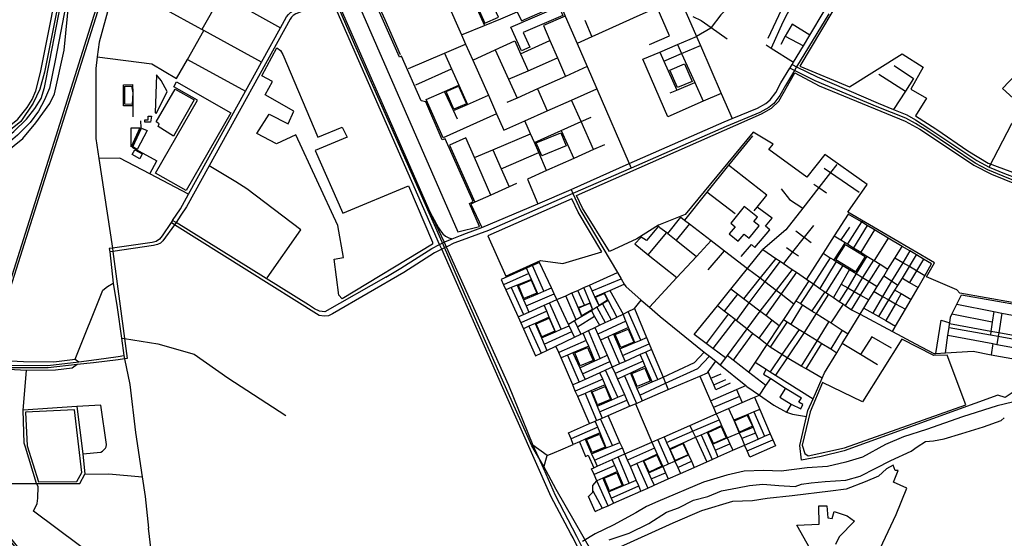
# Model space of a CAD drawing. Header units: millimetres. Extents: x 664923 to 767831, y 3118803 to 3207600.
# Tile 213 of 256: x 710238 to 713062, y 3174018 to 3175506. Entities that reach past the tile are written whole.
import ezdxf

# ---------------------------------------------------------------- set-up
doc = ezdxf.new("R2010")
doc.units = ezdxf.units.MM
for name, color, linetype in [('buildings', 5, 'Continuous'), ('parks', 8, 'Continuous'), ('railways', 4, 'Continuous'), ('roads_2', 2, 'Continuous'), ('roads_3', 3, 'Continuous'), ('water', 7, 'Continuous')]:
    doc.layers.add(name, color=color, linetype=linetype)

msp = doc.modelspace()

# ---------------------------------------------------------------- linework, layer by layer
at = {"layer": 'buildings'}
for points in [[(710606.34, 3175229.16), (710615.65, 3175229.13), (710613.6, 3175211.42), (710597.02, 3175211.39), (710596.83, 3175218.42), (710606.46, 3175218.6), (710606.34, 3175229.16)], [(710568.61, 3175132.42), (710589.27, 3175121.05), (710582.19, 3175106.57), (710560.47, 3175118.71), (710568.61, 3175132.42)]]:
    msp.add_lwpolyline(points, close=True, dxfattribs=at)
at = {"layer": 'parks'}
for points in [[(710982.54, 3176072.47), (711494.44, 3174896.88), (711557.19, 3174912.11), (711557.19, 3174912.11), (711528.67, 3174978.73), (711539.17, 3174984.53), (711458.73, 3175164.26), (711449.76, 3175160.96), (711403.12, 3175270.35), (711389.8, 3175273.47), (711333.6, 3175401.27), (711327.73, 3175398.64), (711173.47, 3175745.67)], [(713102.19, 3175702.02), (713009.24, 3175664.42), (713019.53, 3175634.22), (712925.5, 3175595.5), (712889.13, 3175691.79), (712789.68, 3175651.41), (712746.36, 3175563.06), (712629.47, 3175631.55), (712629.47, 3175631.55), (712475.69, 3175372.4), (712618.45, 3175313.35), (712769.46, 3175408.16), (712829.92, 3175370.06), (712794.34, 3175306.52), (712839.28, 3175281.12), (712807.64, 3175229.8), (712865.7, 3175192.88), (712869.27, 3175190.62), (712958.22, 3175129.94), (713016.44, 3175094.28), (713122.32, 3175054.92)], [(713085.84, 3174694.24), (712934.82, 3174721), (712926.15, 3174730.49), (712839.1, 3174767.67), (712862.42, 3174808.36), (712613.79, 3174953.18), (712669.17, 3175033.1), (712548, 3175118.65), (712495.75, 3175053.56), (712386.57, 3175133.84), (712399.02, 3175148.42), (712341.56, 3175183.24), (712146.87, 3174946.78), (712070.04, 3174915.84), (712008.31, 3174877.24), (711929.63, 3174840.23), (711852.71, 3174965.07), (711834.89, 3175000.97), (711834.89, 3175000.97), (712366.03, 3175235.47), (712394.98, 3175252.45), (712415.82, 3175272.23), (712461.42, 3175353.65), (712531.27, 3175315.8), (712777.81, 3175214.82), (712819.8, 3175191.96), (712896.22, 3175141.04), (712974.78, 3175088.89), (713025.73, 3175062.81), (713162.04, 3175006.66)], [(713128.83, 3175243.34), (713056.8, 3175308.64), (713095.91, 3175349)], [(712705.93, 3173987.92), (712752.14, 3174086.24), (712782.39, 3174161.34), (712744.6, 3174178.51), (712757.66, 3174212.15), (712749.45, 3174212.39), (712743.72, 3174227.03), (712743.72, 3174227.03), (712724.06, 3174217.01), (712701.26, 3174196.27), (712663.48, 3174179.67), (712609.2, 3174158.91), (712563.5, 3174152.59), (712453.9, 3174139.6), (712381.73, 3174131.7), (712339.9, 3174124.9), (712282.53, 3174122.76), (712194.14, 3174096.44), (712111.98, 3174061.44), (711948.84, 3173987.08)], [(712505.08, 3173987.2), (712467.4, 3174055.7), (712531.39, 3174057.97), (712529.87, 3174111.21), (712553.06, 3174110.53), (712556.44, 3174076.55), (712568.51, 3174074.73), (712574.59, 3174094.64), (712611.9, 3174082.32), (712632.47, 3174066.58), (712588.22, 3174021.51), (712577.69, 3173999.56)]]:
    msp.add_lwpolyline(points, dxfattribs=at)
for points in [[(711534.05, 3175581.91), (711572.55, 3175496.22), (711611.08, 3175513.35), (711572.58, 3175599.04), (711534.05, 3175581.91)], [(711647.14, 3175484.34), (711784.82, 3175544.13), (711796.15, 3175518.3), (711682.37, 3175468.88), (711700.9, 3175426.64), (711677, 3175416.26), (711647.14, 3175484.34)], [(710974.9, 3175150.05), (710917.85, 3175179.14), (710954.04, 3175234.87), (711007.89, 3175207.46), (711023.95, 3175243.89), (710942.37, 3175290.32), (710962.73, 3175328.27), (710932.17, 3175344.36), (710975.4, 3175425.17), (710985.63, 3175417.61), (710992.47, 3175405.97), (711093.31, 3175168.44), (711163.33, 3175197.7), (711176.9, 3175169.14), (711085.43, 3175130.98), (711165.36, 3174950.66), (711353.32, 3175028.97), (711422.28, 3174867.27), (711422.1, 3174861.53), (711163.39, 3174704.79), (711153.68, 3174715.23), (711140.26, 3174818.84), (711166.42, 3174823.33), (711150.36, 3174914.84), (711029.96, 3175175.95), (710974.9, 3175150.05)], [(712103.27, 3175361.12), (712144.8, 3175379.17), (712166.83, 3175329.01), (712125.31, 3175310.96), (712103.27, 3175361.12)], [(710630.08, 3175347.7), (710626.82, 3175238.6), (710630.23, 3175238.14), (710660.85, 3175299.74), (710644.02, 3175331), (710630.08, 3175347.7)], [(710539.35, 3175315.28), (710558.76, 3175315.36), (710562.11, 3175296.19), (710560.48, 3175262.97), (710540.03, 3175263.12), (710539.35, 3175315.28)], [(710715.67, 3175015.31), (710627.98, 3175065.03), (710748.03, 3175274.56), (710679.98, 3175313.14), (710688.13, 3175327.37), (710843.88, 3175239.08), (710715.67, 3175015.31)], [(711460.98, 3175299.45), (711496.77, 3175315.21), (711519.25, 3175264.66), (711483.45, 3175248.9), (711460.98, 3175299.45)], [(710684, 3175306.15), (710738.29, 3175275.83), (710678.82, 3175171.97), (710634.79, 3175199.61), (710637.8, 3175206.97), (710629.57, 3175212.82), (710684, 3175306.15)], [(710558.03, 3175195.87), (710582.68, 3175195.54), (710557.45, 3175140.83), (710558.03, 3175195.87)], [(710587.69, 3175194.32), (710603.53, 3175188.09), (710575.41, 3175133.58), (710562.69, 3175140.66), (710587.69, 3175194.32)], [(711719.8, 3175152.44), (711790.06, 3175181.66), (711805.87, 3175144.06), (711735.6, 3175114.82), (711719.8, 3175152.44)], [(711581.15, 3174885.84), (711632.29, 3174770.16), (711732.24, 3174814.74), (711795.82, 3174805.91), (711907.85, 3174840.01), (711839.62, 3174953.54), (711821.61, 3174992.02), (711581.15, 3174885.84)], [(712316.62, 3174969.4), (712277.66, 3174921.65), (712290.04, 3174911.65), (712273.15, 3174890.94), (712299.18, 3174869.93), (712316.06, 3174890.65), (712330.33, 3174879.14), (712359.16, 3174914.48), (712343.98, 3174926.75), (712354.1, 3174939.15), (712316.62, 3174969.4)], [(712606.79, 3174860.81), (712663.1, 3174826.4), (712635.89, 3174782.33), (712579.57, 3174816.75), (712606.79, 3174860.81)], [(711668.47, 3174742.88), (711705.44, 3174758.42), (711721.31, 3174721.07), (711684.33, 3174705.52), (711668.47, 3174742.88)], [(711889.61, 3174709.42), (711914.77, 3174720.32), (711924.54, 3174700.68), (711900.67, 3174685.7), (711889.61, 3174709.42)], [(711841.59, 3174679.19), (711873.83, 3174692.33), (711881.12, 3174674.4), (711850.96, 3174656.43), (711841.59, 3174679.19)], [(711719.74, 3174633.42), (711756.72, 3174648.97), (711772.59, 3174611.62), (711735.61, 3174596.07), (711719.74, 3174633.42)], [(711946.43, 3174602.24), (711983.4, 3174617.79), (711999.27, 3174580.44), (711962.29, 3174564.89), (711946.43, 3174602.24)], [(712541.13, 3174464.3), (712505.34, 3174380.83), (712482.91, 3174285.22), (712490.61, 3174260.63), (712500.05, 3174254.61), (712603.96, 3174276.77), (712951.64, 3174401), (712898.94, 3174543.35), (712860.63, 3174541.96), (712768.57, 3174589.07), (712655.44, 3174409.34), (712541.13, 3174464.3)], [(711830.03, 3174549.63), (711867.01, 3174565.18), (711882.87, 3174527.83), (711845.89, 3174512.28), (711830.03, 3174549.63)], [(711993.79, 3174490.22), (712030.76, 3174505.77), (712046.63, 3174468.42), (712009.65, 3174452.87), (711993.79, 3174490.22)], [(711879.98, 3174438.09), (711916.95, 3174453.64), (711932.82, 3174416.29), (711895.85, 3174400.74), (711879.98, 3174438.09)], [(710291.98, 3174179.21), (710401.4, 3174180.11), (710416.56, 3174206.12), (710395.52, 3174385.94), (710254.95, 3174379.12), (710259.39, 3174282.67), (710291.98, 3174179.21)], [(712288.35, 3174354.6), (712325.22, 3174371.31), (712339.99, 3174339.04), (712303.12, 3174322.33), (712288.35, 3174354.6)], [(712213.03, 3174321.61), (712249.9, 3174338.32), (712264.68, 3174306.04), (712227.81, 3174289.32), (712213.03, 3174321.61)], [(711864.27, 3174300.77), (711901.24, 3174316.32), (711917.12, 3174278.97), (711880.14, 3174263.42), (711864.27, 3174300.77)], [(712103.43, 3174272.77), (712140.3, 3174289.48), (712155.07, 3174257.21), (712118.2, 3174240.5), (712103.43, 3174272.77)], [(712028.81, 3174239.87), (712065.67, 3174256.58), (712080.45, 3174224.31), (712043.58, 3174207.6), (712028.81, 3174239.87)], [(711914.59, 3174190.53), (711951.32, 3174205.67), (711966.54, 3174169.08), (711929.81, 3174153.95), (711914.59, 3174190.53)]]:
    msp.add_lwpolyline(points, close=True, dxfattribs=at)
at = {"layer": 'railways'}
for points in [[(710385.44, 3175738.16), (710309.13, 3175354.95), (710295.52, 3175306.41), (710276.88, 3175266.11), (710241.24, 3175213.36), (710126.66, 3175122.08)], [(710426.12, 3173831.24), (710387.36, 3173854.4), (710360.82, 3173871.76), (710323.07, 3173900.92), (710297.81, 3173921.24), (710268.17, 3173946.01), (710239.28, 3173974.52), (710212.43, 3174008.14), (710193.21, 3174034.7), (710169.48, 3174068.5), (710152.73, 3174101.34), (710133.01, 3174148.15), (710123.64, 3174180.22), (710114.25, 3174209.61), (710106.58, 3174248.89), (710101.76, 3174290.74), (710100.74, 3174326.96), (710102.26, 3174360.57), (710106.98, 3174403.4), (710114.81, 3174443.86), (710122.85, 3174477.32), (710474.05, 3175589.3)], [(710535.62, 3173783.86), (710472.43, 3173818.24), (710446.66, 3173832.75), (710417.11, 3173848.78), (710369.97, 3173879.37), (710327.18, 3173906.31), (710300.59, 3173925.8), (710271.75, 3173950.85), (710243.67, 3173978.85), (710216.01, 3174012.98), (710197.9, 3174037.43), (710174.34, 3174070.7), (710157.28, 3174104.11), (710138.24, 3174150.76), (710128.35, 3174182.16), (710119.35, 3174211.69), (710111.85, 3174249.25), (710107.72, 3174290.55), (710105.85, 3174327.98), (710107.27, 3174360.1), (710111.35, 3174400.87), (710119.01, 3174443.12), (710128.13, 3174475.93), (710479.17, 3175585.42)], [(713107.81, 3173393.78), (712711.16, 3173475.65), (712521.75, 3173514.93), (712455.11, 3173529.67), (712399.79, 3173551.97), (712332.7, 3173583.84), (712254, 3173621.99), (712183.62, 3173664.52), (712077.56, 3173748.45), (711906.26, 3173933.14), (711776.89, 3174158.09), (711740.5, 3174225.25), (711707.42, 3174283.13), (711692.84, 3174315.24), (711622.66, 3174471.28), (711514.44, 3174716.84), (711453.61, 3174859.02), (711390.6, 3175001.55), (711199.23, 3175433.94), (711137.77, 3175575.43)]]:
    msp.add_lwpolyline(points, dxfattribs=at)
at = {"layer": 'roads_2'}
for points in [[(709777.72, 3174825.56), (709926.06, 3174942.67), (709949.37, 3174964.44), (710184.3, 3175154.32), (710221.17, 3175184.62), (710257.89, 3175220.16), (710281.38, 3175251.27), (710299.16, 3175280.2), (710309.58, 3175311.09), (710324.72, 3175388.97), (710362.02, 3175582.07), (710370.54, 3175617.08), (710391.83, 3175704.66), (710406.32, 3175775.5), (710428.72, 3175844.53), (710473.81, 3175949.72), (710483.56, 3175972.46), (710589.68, 3176234.05), (710640.09, 3176358.33)], [(710648.42, 3176356.35), (710598.57, 3176229.12), (710567.68, 3176150.3), (710494.91, 3175964.62), (710490.34, 3175953.74), (710441.24, 3175837), (710433.51, 3175813.65), (710419.57, 3175771.52), (710403.88, 3175701.44), (710384.4, 3175614.53), (710376.16, 3175577.81), (710339.98, 3175389.24), (710323.32, 3175309.7), (710309.55, 3175275.49), (710292.05, 3175243.54), (710268.21, 3175210.82), (710231.72, 3175174.2), (710191.18, 3175140.17), (709957.18, 3174956.12), (709931.48, 3174935.06), (709784, 3174819.02)], [(710931.55, 3175383.9), (710765.83, 3175474.9), (710760.01, 3175478.09), (710750.28, 3175483.43), (710659.17, 3175533.43), (710510.65, 3175588.19), (710505.29, 3175584.85), (710465.74, 3175441.77), (710460.31, 3175399.1), (710456.1, 3175365.95), (710456.33, 3175164.57), (710464.97, 3175107.91), (710504.21, 3174850.56)], [(711145.17, 3175570.43), (711133.8, 3175564.91), (711030.3, 3175522.74), (711022.65, 3175517.93), (711017.83, 3175513.39), (711013.66, 3175507.43), (710781.64, 3175086.45), (710716.9, 3174968.98), (710700.64, 3174945.17), (710686.57, 3174923.73), (710681.84, 3174917.19), (710648.9, 3174871.74), (710641.52, 3174865), (710633.24, 3174860.55), (710622.04, 3174857.76), (710504.92, 3174840.82), (710496.06, 3174839.54)], [(710676.05, 3174929.97), (710698.92, 3174963.44), (710722.06, 3175005.25), (710885.33, 3175300.37), (710931.55, 3175383.9), (710986.19, 3175482.66), (711003.35, 3175513.68), (711009.27, 3175520.96), (711015.23, 3175526.37), (711023.79, 3175531.4), (711128.5, 3175577.81), (711140.03, 3175582.94)], [(711502.46, 3174886.13), (711520.02, 3174893.52), (711563.94, 3174909.43), (711724.53, 3174977.74), (711819.44, 3175018.66), (711986.29, 3175093.59), (712258.93, 3175213.12), (712281.74, 3175222.48), (712354.84, 3175252.47), (712378.37, 3175265.86), (712390.38, 3175275.85), (712406.58, 3175296.76), (712421.53, 3175324.37), (712447.07, 3175366.61), (712447.69, 3175367.66), (712453.46, 3175377.2), (712457.85, 3175384.46), (712485.97, 3175430.96), (712504.67, 3175461.9), (712545.25, 3175530.32)], [(712558.75, 3175523.01), (712466.66, 3175370.69), (712460.28, 3175360.12), (712434.29, 3175317.15), (712418.93, 3175288.79), (712401.02, 3175265.66), (712386.78, 3175253.83), (712361.3, 3175239.33), (712264.69, 3175199.69), (711992.1, 3175080.18), (711824.54, 3175006.72), (711582.49, 3174900.61), (711525.13, 3174879.83), (711507.39, 3174873.16)], [(712453.46, 3175377.2), (712466.66, 3175370.69), (712525.16, 3175342.13), (712700.44, 3175266.69), (712744.45, 3175248.67), (712782.74, 3175232.99), (712807.46, 3175218.46), (712845.93, 3175194.08), (712983.5, 3175102.22), (713018.48, 3175082.64), (713062.48, 3175064.35), (713133.35, 3175037.57), (713173.54, 3175022.56), (713195.59, 3175010.61), (713214.81, 3174988.86), (713239.19, 3174956.08), (713249.16, 3174942.68), (713304.67, 3174873.22), (713406.52, 3174745.77), (713496.77, 3174632.83), (713515.46, 3174608), (713519.88, 3174595.18)], [(713507.57, 3174588.82), (713502.1, 3174602.91), (713486.8, 3174631.47), (713484.98, 3174633.74), (713400.1, 3174740.15), (713298.36, 3174867.69), (713245.16, 3174934.37), (713188.61, 3175000.74), (713166.54, 3175013.82), (713127.62, 3175029.54), (713059.23, 3175057.17), (713014.86, 3175075.09), (712978.37, 3175094.64), (712842.69, 3175186.16), (712808.03, 3175207.99), (712779.9, 3175223.2), (712697.25, 3175255.78), (712519.72, 3175330.8), (712460.28, 3175360.12), (712447.07, 3175366.61)], [(711414.03, 3174954.4), (711433.31, 3174918.72), (711439.26, 3174908.92), (711445.2, 3174899.63), (711452.16, 3174891.15), (711459.09, 3174885.01), (711469.15, 3174879.98), (711478.43, 3174877.11)], [(710676.05, 3174929.97), (710672.11, 3174923.95), (710647.03, 3174885.61), (710639.17, 3174875.61), (710629.65, 3174869.5), (710617.88, 3174866.3), (710504.21, 3174850.56), (710494.95, 3174849.26)], [(711483.53, 3174864.18), (711464.91, 3174855), (711461.72, 3174853.61), (711448.56, 3174846.95), (711428.04, 3174836.85), (711340.03, 3174780), (711135.53, 3174661.84), (711123.8, 3174656.46), (711111.14, 3174654.8), (711096.98, 3174656.84), (710681.84, 3174917.19), (710672.11, 3174923.95)], [(711287.99, 3174766.82), (711113.7, 3174667.85), (711097.73, 3174669.83), (711083.97, 3174676.49), (711066.31, 3174687.75), (710686.57, 3174923.73), (710676.05, 3174929.97)], [(711287.99, 3174766.82), (711330.96, 3174792.38), (711419.78, 3174849.76), (711442.42, 3174860.9), (711455.45, 3174867.57), (711457.52, 3174868.34), (711478.43, 3174877.11)], [(711478.43, 3174877.11), (711502.46, 3174886.13)], [(711507.39, 3174873.16), (711483.53, 3174864.18)], [(710494.95, 3174849.26), (710496.06, 3174839.54), (710506.45, 3174749.42), (710517.86, 3174679.91), (710529.62, 3174592.32)], [(710504.21, 3174850.56), (710504.92, 3174840.82), (710538.33, 3174590.89), (710546.53, 3174533.41), (710538.62, 3174532.21)], [(710529.62, 3174592.32), (710536.51, 3174542.01), (710538.62, 3174532.21)], [(710538.62, 3174532.21), (710520.75, 3174529.33), (710450.1, 3174521.52), (710402.81, 3174516.04), (710320.03, 3174506.46), (710208.83, 3174506.58), (710177.23, 3174511.21)], [(710179.98, 3174518.76), (710209.66, 3174514.49), (710319.13, 3174513.57), (710407.15, 3174524.26), (710458.64, 3174530.52), (710520.36, 3174539.22), (710536.51, 3174542.01)]]:
    msp.add_lwpolyline(points, dxfattribs=at)
at = {"layer": 'roads_3'}
for points in [[(710208, 3175200.53), (710232.46, 3175220.55), (710259.6, 3175253.57), (710274.07, 3175276.64), (710283.89, 3175302.02), (710297.66, 3175354.21), (710329.09, 3175511.84), (710349.33, 3175622.67), (710355.69, 3175657.52), (710382.05, 3175771.4), (710399.9, 3175835.25), (710394.88, 3175852.85), (710390.24, 3175863.41), (710382.76, 3175869.99), (710328.09, 3175888.09), (710192.24, 3175934.2), (710132.58, 3175957.03), (710087.67, 3175974.21), (709977.08, 3176012.68), (709950.41, 3176021.9), (709785.02, 3176079.05), (709725.59, 3176100.24), (709717.46, 3176103.13)], [(710934.33, 3176050.76), (710983.6, 3175939.65), (711100.98, 3175678.13), (711140.03, 3175582.94), (711145.17, 3175570.43), (711159.96, 3175534.39), (711414.03, 3174954.4), (711455.45, 3174867.57), (711461.72, 3174853.61), (711639.94, 3174456.72), (711710.35, 3174284.65), (711740.15, 3174217.49), (711773.8, 3174141.66), (711835.12, 3174023.7)], [(711825.19, 3174018.91), (711819.4, 3174030.37), (711762.45, 3174136.14), (711623.52, 3174449.21), (711448.56, 3174846.95), (711442.42, 3174860.9), (711148.32, 3175529.5), (711133.8, 3175564.91), (711128.5, 3175577.81), (711089.37, 3175673.2), (710972.04, 3175934.6), (710923.59, 3176046.54)], [(711335.99, 3175890.24), (711278.42, 3176026.91), (711090.36, 3175946.71), (711129.54, 3175858.12), (711152.21, 3175806.85), (711174.1, 3175757.36), (711230.29, 3175630.32), (711285.24, 3175506.08), (711329.62, 3175405.71)], [(709792.41, 3174811.54), (709806.52, 3174807.16), (709817.84, 3174816.34), (709870.67, 3174859.21), (709913.64, 3174894.07), (709934.81, 3174911.25), (710065.71, 3175020.01), (710088.08, 3175037.95), (710121.58, 3175064.84), (710246.99, 3175165.45), (710284.1, 3175210.37), (710324.49, 3175264.97), (710338.09, 3175293.5), (710365.44, 3175418.27), (710384.4, 3175614.53), (710407.47, 3175639.12), (710436.63, 3175770.09), (710433.51, 3175813.65)], [(712244.03, 3175785.9), (712231.26, 3175739.97), (712225.11, 3175715.19), (712218.97, 3175689.33), (712228.28, 3175658), (712229.46, 3175654.04), (712131.12, 3175570.03), (712093.53, 3175553.1), (712066.64, 3175540.99), (712016.76, 3175518.53), (711879.51, 3175456.72), (711837.15, 3175437.64)], [(711709.44, 3175732.25), (711730.38, 3175683.98), (711745.91, 3175648.14), (711760.81, 3175613.76), (711787.87, 3175551.35), (711803.08, 3175516.24), (711837.15, 3175437.64), (711865.98, 3175371.14), (711893.57, 3175307.49), (711986.29, 3175093.59), (711992.1, 3175080.18)], [(712337.53, 3175705.39), (712314.07, 3175672.17), (712297.16, 3175648.23), (712283.61, 3175605.78), (712274.84, 3175572.74), (712266.12, 3175537.49), (712249.35, 3175520.2), (712221.81, 3175483.13), (712220.85, 3175481.85), (712179.83, 3175457.62)], [(712545.11, 3175708.12), (712492.99, 3175619.73), (712465.48, 3175573.08), (712426.61, 3175498.76), (712393.8, 3175424.54)], [(710857.75, 3175649.96), (710760.01, 3175478.09)], [(711435.98, 3175617.31), (711450.54, 3175584.66), (711463.85, 3175554.82), (711505.18, 3175462.16), (711516.85, 3175435.98), (711537.45, 3175389.8), (711582.38, 3175289.07), (711606.01, 3175236.07), (711626.96, 3175189.11)], [(711621.4, 3175624.04), (711665.39, 3175528.09), (711677.23, 3175502.24), (711723.13, 3175522.61), (711787.87, 3175551.35)], [(710816.37, 3175578.03), (710986.19, 3175482.66)], [(711529.52, 3175583.68), (711571.13, 3175489.3)], [(712131.12, 3175570.03), (712156.88, 3175510.59), (712179.83, 3175457.62), (712191.02, 3175431.83), (712250.53, 3175294.51), (712281.74, 3175222.48)], [(712385.43, 3175453), (712445.85, 3175583.62)], [(712044.53, 3175435.15), (712101.82, 3175459.44), (712066.64, 3175540.99)], [(711505.18, 3175462.16), (711571.13, 3175489.3), (711618.4, 3175508.76), (711665.39, 3175528.09)], [(711803.08, 3175516.24), (711740.84, 3175489.01), (711758.99, 3175446.67), (711780.47, 3175396.57), (711803.38, 3175343.1)], [(712169.19, 3175515.06), (712192.35, 3175503.81), (712221.81, 3175483.13), (712267.69, 3175450.91)], [(711858.69, 3175504.49), (711879.51, 3175456.72)], [(712504.67, 3175461.9), (712453.57, 3175493.15), (712434.07, 3175458.34), (712421.02, 3175435.01)], [(713018.48, 3175082.64), (713083.9, 3175207.91), (713132.49, 3175254.63), (713147.06, 3175268.65), (713168.87, 3175289.62), (713173.98, 3175295.59), (713266.37, 3175403.63), (713273.1, 3175411.48), (713356.85, 3175502.8)], [(710460.31, 3175399.1), (710616.86, 3175379.29), (710687.9, 3175336.75), (710718.88, 3175391.66), (710765.83, 3175474.9)], [(712250.53, 3175294.51), (712198.89, 3175271.75), (712096.91, 3175226.82), (712025.88, 3175392.54), (712074.61, 3175413.14), (712125.1, 3175434.49), (712179.83, 3175457.62)], [(712434.07, 3175458.34), (712485.97, 3175430.96)], [(711353.44, 3175365.45), (711456.39, 3175409.89), (711516.85, 3175435.98)], [(711537.45, 3175389.8), (711602.18, 3175419.75), (711658.28, 3175445.71), (711674.7, 3175408.28), (711696.14, 3175359.39)], [(711674.7, 3175408.28), (711758.99, 3175446.67)], [(712086.17, 3175387.29), (712136.75, 3175408.78), (712191.02, 3175431.83)], [(712125.1, 3175434.49), (712136.75, 3175408.78), (712174.43, 3175325.67), (712198.89, 3175271.75)], [(712379.16, 3175433.69), (712393.8, 3175424.54), (712457.85, 3175384.46)], [(711456.39, 3175409.89), (711476.83, 3175364.71), (711497.89, 3175318.15), (711522.85, 3175263)], [(711602.18, 3175419.75), (711640.49, 3175334.86), (711664.78, 3175281.02)], [(712074.61, 3175413.14), (712086.17, 3175387.29), (712123.47, 3175303.91)], [(710718.88, 3175391.66), (710885.33, 3175300.37)], [(711865.98, 3175371.14), (711803.38, 3175343.1), (711723.16, 3175307.17), (711664.78, 3175281.02), (711635.34, 3175267.83)], [(711640.49, 3175334.86), (711696.14, 3175359.39), (711780.47, 3175396.57)], [(712746.85, 3175374.29), (712802.12, 3175336.73), (712778.52, 3175300.69), (712744.45, 3175248.67)], [(711374.12, 3175319.34), (711476.83, 3175364.71)], [(712702.14, 3175349.14), (712778.52, 3175300.69)], [(710562.4, 3175258.82), (710535.91, 3175259.13), (710535.87, 3175319.39), (710561.83, 3175319.6), (710562.11, 3175296.19), (710562.97, 3175227.01)], [(711606.01, 3175236.07), (711452.27, 3175166.83), (711404.42, 3175276.91), (711456.86, 3175300.04), (711497.89, 3175318.15)], [(712104.09, 3175295.63), (712123.47, 3175303.91), (712174.43, 3175325.67)], [(711493.6, 3175220.64), (711482.23, 3175245.22), (711456.86, 3175300.04)], [(711482.23, 3175245.22), (711522.85, 3175263), (711582.38, 3175289.07)], [(711626.96, 3175189.11), (711687.31, 3175215.9), (711751.13, 3175244.25), (711821.32, 3175275.41), (711893.57, 3175307.49)], [(711723.16, 3175307.17), (711751.13, 3175244.25)], [(711884.08, 3175132.98), (711848.62, 3175213.46), (711821.32, 3175275.41)], [(710584.42, 3175215.66), (710585.03, 3175196.11), (710559.29, 3175140.07), (710631.59, 3175101.2)], [(711749.45, 3175072.85), (711726.81, 3175124.97), (711714.61, 3175153.05), (711703.53, 3175178.56), (711687.31, 3175215.9)], [(711714.61, 3175153.05), (711791.52, 3175187.72), (711848.62, 3175213.46), (711877.16, 3175226.32)], [(711542.56, 3175110.77), (711595.18, 3175132.93), (711703.53, 3175178.56)], [(711791.52, 3175187.72), (711827.56, 3175107.73)], [(711589.68, 3175002.78), (711542.56, 3175110.77), (711518.02, 3175167.03), (711470.88, 3175145.62), (711543.69, 3174981.9)], [(711915.11, 3175146.84), (711884.08, 3175132.98), (711827.56, 3175107.73), (711749.45, 3175072.85), (711694.43, 3175048.27), (711724.53, 3174977.74)], [(712339.7, 3175173.09), (712271.28, 3175088.16), (712209.39, 3175011.35), (712144.55, 3174930.85)], [(711595.18, 3175132.93), (711619.3, 3175077.77), (711641.76, 3175026.43)], [(711619.3, 3175077.77), (711726.81, 3175124.97)], [(710722.06, 3175005.25), (710611.43, 3175063.31), (710524.99, 3175108.68), (710464.97, 3175107.91)], [(710611.43, 3175063.31), (710631.59, 3175101.2)], [(712581.9, 3175089.97), (712564.05, 3175067.16), (712530.47, 3175024.23), (712484.11, 3174964.97), (712435.8, 3174903.23), (712369.77, 3174846.33)], [(710947.86, 3174764.75), (711044.04, 3174903.11), (710889.22, 3175020.38), (710858.27, 3175040.61), (710781.64, 3175086.45)], [(712381.52, 3175001.92), (712271.28, 3175088.16)], [(712545.51, 3175079.8), (712564.05, 3175067.16), (712646.43, 3175010.98)], [(711662.97, 3175036.05), (711641.76, 3175026.43), (711589.68, 3175002.78), (711543.69, 3174981.9), (711532.49, 3174976.82), (711563.94, 3174909.43)], [(712516.13, 3175033.91), (712530.47, 3175024.23), (712552.63, 3175009.26)], [(711819.44, 3175018.66), (711824.54, 3175006.72), (711848.09, 3174957.75), (711952.7, 3174780.02), (711962.89, 3174762.7), (711972.04, 3174747.18), (711976.3, 3174739.92), (712021.06, 3174700.9), (712044.49, 3174680.48), (712074.92, 3174653.95), (712201.68, 3174552.08), (712216.5, 3174540.17), (712234.61, 3174525.63), (712247.26, 3174515.46), (712320.53, 3174456.58), (712324.13, 3174453.68), (712360.16, 3174428.22), (712400.85, 3174399.49), (712437.74, 3174379.35), (712454.99, 3174373.41), (712494.93, 3174367.16)], [(712290.78, 3174948.58), (712209.39, 3175011.35)], [(712422.5, 3175020.94), (712445.89, 3174989.91), (712484.11, 3174964.97)], [(712345.22, 3174957.49), (712353.57, 3174967.7), (712381.52, 3175001.92)], [(712396.72, 3174936.03), (712353.57, 3174967.7)], [(712614.77, 3174948.25), (712574.59, 3174885.7), (712542.45, 3174835.69), (712494.7, 3174761.38)], [(712853.71, 3174804.92), (712830.53, 3174818.82), (712810.74, 3174830.69), (712791.1, 3174842.48), (712769.84, 3174855.23), (712729.5, 3174879.42), (712690.3, 3174902.94), (712669.34, 3174915.52), (712652.43, 3174925.66), (712614.77, 3174948.25)], [(712097.23, 3174892.74), (712134.52, 3174938.77)], [(712158.92, 3174919.87), (712120.88, 3174873.68)], [(712134.52, 3174938.77), (712144.55, 3174930.85), (712158.92, 3174919.87), (712221.53, 3174872.09), (712259.6, 3174843.03), (712326.14, 3174792.23), (712362.14, 3174764.72), (712375.54, 3174754.49), (712408.19, 3174729.57), (712422.1, 3174718.93), (712458.77, 3174690.93)], [(712307.97, 3174826.33), (712337.2, 3174860.31), (712346.28, 3174852.59), (712389.49, 3174902.84), (712377.18, 3174913.32), (712396.72, 3174936.03)], [(712652.43, 3174925.66), (712612.28, 3174862.3)], [(712074.62, 3174909.88), (712070.09, 3174913.02), (712060.38, 3174902.29), (712035.81, 3174872.47), (712020.97, 3174881.52), (712002.36, 3174862.6), (712041.07, 3174830.92), (712123.37, 3174765.84)], [(712041.07, 3174830.92), (712094.61, 3174894.86)], [(712074.62, 3174909.88), (712094.61, 3174894.86), (712097.23, 3174892.74), (712120.88, 3174873.68), (712179.42, 3174826.51)], [(712515.51, 3174915.22), (712488.65, 3174881.59), (712455.25, 3174839.77), (712428.55, 3174806.36)], [(712464.1, 3174900.23), (712488.65, 3174881.59), (712508.79, 3174866.27)], [(712618.53, 3174910.18), (712593.46, 3174873.99)], [(712669.34, 3174915.52), (712629.77, 3174851.46)], [(712690.3, 3174902.94), (712650.69, 3174838.47)], [(712221.53, 3174872.09), (712179.42, 3174826.51), (712123.37, 3174765.84), (712044.49, 3174680.48)], [(712606.23, 3174866.06), (712573.76, 3174816.42)], [(712574.59, 3174885.7), (712593.46, 3174873.99), (712606.23, 3174866.06), (712612.28, 3174862.3), (712629.77, 3174851.46), (712650.69, 3174838.47), (712668.23, 3174827.58), (712686.76, 3174816.08), (712688.59, 3174814.94), (712706.3, 3174803.96), (712728.71, 3174790.04)], [(712729.5, 3174879.42), (712688.59, 3174814.94)], [(712172.44, 3174602.17), (712239.31, 3174684.57), (712277.85, 3174732.36), (712326.14, 3174792.23), (712369.77, 3174846.33)], [(712213.19, 3174788.21), (712259.6, 3174843.03)], [(712369.77, 3174846.33), (712407.37, 3174820.76), (712419.33, 3174812.63), (712428.55, 3174806.36), (712454.18, 3174788.93), (712465.87, 3174780.97), (712494.7, 3174761.38), (712502.09, 3174756.35), (712514.77, 3174747.74), (712533.63, 3174734.91), (712547.91, 3174725.21), (712550.47, 3174723.46), (712558.47, 3174718.01), (712572.38, 3174708.56), (712589.05, 3174697.23), (712600.91, 3174689.16), (712606.32, 3174685.49), (712623.81, 3174673.59), (712648.43, 3174660.44), (712741.64, 3174610.67), (712807.57, 3174575.46), (712860.08, 3174547.6), (712866.24, 3174547.97), (712893.98, 3174549.62), (712973.47, 3174554.35), (713025.06, 3174544.56), (713094.03, 3174531.47)], [(712437.82, 3174852.45), (712455.25, 3174839.77), (712471.72, 3174827.79)], [(712480.18, 3174242.21), (712475.75, 3174283.82), (712494.93, 3174367.16), (712498.91, 3174384.45), (712513.88, 3174418.25), (712539.91, 3174477.01), (712546.93, 3174492.84), (712581.61, 3174550.11), (712597.62, 3174576.55), (712614.47, 3174604.38), (712648.43, 3174660.44), (712659.57, 3174678.43), (712674.01, 3174701.74), (712688.86, 3174725.72), (712697.76, 3174740.09), (712716.41, 3174770.2), (712728.71, 3174790.04), (712748.41, 3174821.86), (712769.84, 3174855.23)], [(712542.45, 3174835.69), (712563.3, 3174822.86), (712573.76, 3174816.42), (712580.44, 3174812.31), (712599.65, 3174800.48), (712618.66, 3174788.78), (712637.58, 3174777.13), (712655.85, 3174765.89), (712674.82, 3174754.2), (712697.76, 3174740.09)], [(712791.1, 3174842.48), (712770.88, 3174808.56), (712739.18, 3174755.27), (712713.33, 3174711.84), (712684.86, 3174663.99)], [(711729.47, 3174809.42), (711708.69, 3174800.2), (711692.15, 3174792.87), (711619.03, 3174760.47)], [(711829.34, 3174594.44), (711821.7, 3174610.89), (711814.11, 3174627.22), (711812.5, 3174630.7), (711779.11, 3174702.57), (711771.24, 3174719.5), (711763.35, 3174736.47), (711729.47, 3174809.42)], [(712419.33, 3174812.63), (712375.54, 3174754.49), (712329.55, 3174693.42), (712293.44, 3174642.41)], [(712407.37, 3174820.76), (712362.14, 3174764.72), (712314.03, 3174705.11)], [(712563.3, 3174822.86), (712514.77, 3174747.74)], [(712580.44, 3174812.31), (712533.63, 3174734.91)], [(712668.23, 3174827.58), (712637.58, 3174777.13), (712613.1, 3174736.83), (712589.05, 3174697.23)], [(712686.76, 3174816.08), (712655.85, 3174765.89), (712631.43, 3174726.26), (712606.32, 3174685.49)], [(712702.18, 3174654.09), (712731.38, 3174701.59), (712748.79, 3174729.9), (712757.15, 3174743.49), (712770.12, 3174764.59), (712790.14, 3174797.16), (712810.74, 3174830.69)], [(712834.2, 3174771.1), (712810.5, 3174785.13), (712790.14, 3174797.16), (712770.88, 3174808.56), (712748.41, 3174821.86)], [(712830.53, 3174818.82), (712810.5, 3174785.13), (712790.88, 3174752.07)], [(711667.59, 3174652.81), (711683.32, 3174659.83), (711698.54, 3174666.62), (711742.66, 3174686.31), (711758.16, 3174693.22), (711779.11, 3174702.57), (711804.15, 3174713.74), (711822.08, 3174721.74), (711838.82, 3174729.22), (711856.02, 3174736.89), (711872.81, 3174744.38), (711952.7, 3174780.02)], [(711723.81, 3174719.15), (711705.99, 3174760.64), (711698.88, 3174777.22), (711692.15, 3174792.87)], [(711741.93, 3174727.09), (711708.69, 3174800.2)], [(712454.18, 3174788.93), (712408.19, 3174729.57), (712361.53, 3174669.35), (712323.84, 3174618.73)], [(712465.87, 3174780.97), (712422.1, 3174718.93), (712378.24, 3174656.77)], [(712599.65, 3174800.48), (712550.47, 3174723.46)], [(712618.66, 3174788.78), (712594.79, 3174747.39), (712572.38, 3174708.56)], [(712623.81, 3174673.59), (712650.28, 3174715.42), (712674.82, 3174754.2), (712706.3, 3174803.96)], [(712741.64, 3174610.67), (712748.47, 3174622.5), (712750.71, 3174626.39), (712778.62, 3174674.77), (712794.85, 3174702.88), (712814.87, 3174737.6), (712834.2, 3174771.1), (712853.71, 3174804.92)], [(711619.03, 3174760.47), (711626.07, 3174744.85), (711632.41, 3174730.8), (711667.59, 3174652.81), (711675.26, 3174635.82), (711682.91, 3174618.87), (711717.91, 3174541.28)], [(711698.88, 3174777.22), (711626.07, 3174744.85)], [(711705.99, 3174760.64), (711665.14, 3174744.11), (711647.99, 3174737.14), (711632.41, 3174730.8)], [(711880.4, 3174727.57), (711962.89, 3174762.7)], [(712502.09, 3174756.35), (712464.34, 3174699.36), (712458.77, 3174690.93), (712428.74, 3174645.58), (712416.88, 3174627.67), (712381.25, 3174573.86), (712347.52, 3174522.91), (712328.85, 3174494.71)], [(712757.15, 3174743.49), (712739.18, 3174755.27), (712716.41, 3174770.2)], [(712770.12, 3174764.59), (712790.88, 3174752.07), (712814.87, 3174737.6)], [(710397.02, 3174531.96), (710476.08, 3174729.74), (710489.82, 3174740.52), (710506.45, 3174749.42)], [(711647.99, 3174737.14), (711683.32, 3174659.83)], [(711665.14, 3174744.11), (711683.51, 3174701.5), (711690.6, 3174685.06), (711698.54, 3174666.62)], [(711683.51, 3174701.5), (711723.81, 3174719.15), (711741.93, 3174727.09), (711763.35, 3174736.47)], [(711850.9, 3174654.23), (711840.03, 3174679.68), (711822.08, 3174721.74)], [(711857.78, 3174686.94), (711838.82, 3174729.22)], [(711882.41, 3174673.55), (711874.05, 3174693.6), (711856.02, 3174736.89)], [(711899.94, 3174684.29), (711888.25, 3174710.18), (711880.4, 3174727.57), (711872.81, 3174744.38)], [(711888.25, 3174710.18), (711914.42, 3174721.73), (711930.71, 3174728.93), (711972.04, 3174747.18)], [(711914.42, 3174721.73), (711925.76, 3174700.11), (711950.93, 3174652.46)], [(711930.71, 3174728.93), (711968.7, 3174660.95)], [(712416.88, 3174627.67), (712395.92, 3174643.45), (712378.24, 3174656.77), (712361.53, 3174669.35), (712329.55, 3174693.42), (712314.03, 3174705.11), (712296.73, 3174718.13), (712277.85, 3174732.36)], [(712514.77, 3174747.74), (712477.52, 3174691.03)], [(712547.91, 3174725.21), (712510.54, 3174670.13)], [(712594.79, 3174747.39), (712613.1, 3174736.83), (712631.43, 3174726.26), (712650.28, 3174715.42), (712674.01, 3174701.74)], [(712688.86, 3174725.72), (712713.33, 3174711.84), (712731.38, 3174701.59), (712750.17, 3174690.92), (712778.62, 3174674.77)], [(712748.79, 3174729.9), (712766.21, 3174719.69), (712794.85, 3174702.88)], [(711690.6, 3174685.06), (711771.24, 3174719.5)], [(711717.91, 3174541.28), (711733.77, 3174548.85), (711749.99, 3174556.58), (711776.32, 3174569.14), (711829.34, 3174594.44), (711847.84, 3174603.27), (711854.57, 3174606.49), (711870.01, 3174613.85), (711888.08, 3174622.47), (711901.51, 3174628.88), (711917.51, 3174636.52), (711934.33, 3174644.54), (711950.93, 3174652.46), (711968.7, 3174660.95), (711983.78, 3174668.14), (712001.73, 3174676.7), (712021.06, 3174700.9)], [(711791.25, 3174617.31), (711758.16, 3174693.22)], [(711834.66, 3174644.27), (711804.15, 3174713.74)], [(711925.76, 3174700.11), (711909.42, 3174690.1), (711899.94, 3174684.29), (711893.86, 3174680.56), (711882.41, 3174673.55), (711877.81, 3174670.72), (711850.9, 3174654.23), (711834.66, 3174644.27), (711829.91, 3174641.36), (711812.5, 3174630.7)], [(711840.03, 3174679.68), (711857.78, 3174686.94), (711874.05, 3174693.6)], [(712296.73, 3174718.13), (712259.25, 3174669.04)], [(712558.47, 3174718.01), (712522.89, 3174662.32), (712488.4, 3174608.32), (712439.59, 3174535.72), (712406.03, 3174486.1)], [(712464.34, 3174699.36), (712477.52, 3174691.03), (712483.13, 3174687.47), (712510.54, 3174670.13), (712515.83, 3174666.78), (712522.89, 3174662.32), (712559.19, 3174639.35), (712565.26, 3174635.51), (712597.18, 3174615.31), (712614.47, 3174604.38)], [(712766.21, 3174719.69), (712750.17, 3174690.92), (712723, 3174642.21)], [(712893.98, 3174549.62), (712900.86, 3174600.09), (712904.12, 3174622.31), (712905.36, 3174632.68), (712905.8, 3174636.43), (712907.89, 3174651.75), (712912.26, 3174660.69), (712926.18, 3174689.16), (712939.64, 3174716.7), (713113.15, 3174685.35), (713108.36, 3174653.27)], [(711749.84, 3174669.26), (711675.26, 3174635.82)], [(711774.74, 3174610.17), (711756.94, 3174652.42), (711749.84, 3174669.26), (711742.66, 3174686.31)], [(711877.81, 3174670.72), (711886.96, 3174654.58), (711901.51, 3174628.88)], [(711893.86, 3174680.56), (711917.51, 3174636.52)], [(711909.42, 3174690.1), (711934.33, 3174644.54)], [(712019.59, 3174586.39), (711983.78, 3174668.14)], [(712001.73, 3174676.7), (712036.43, 3174593.47), (712043.76, 3174575.88), (712050.58, 3174559.53), (712083.58, 3174480.37), (712090.94, 3174462.71), (712098.58, 3174444.4)], [(712539.91, 3174477.01), (712493.68, 3174504.07), (712480.1, 3174512.01), (712439.59, 3174535.72), (712424.18, 3174544.74), (712390.71, 3174566.56), (712381.25, 3174573.86), (712358.2, 3174591.9), (712340.41, 3174605.81), (712323.84, 3174618.73), (712293.44, 3174642.41), (712290.04, 3174645.05), (712270.33, 3174660.4), (712259.25, 3174669.04), (712239.31, 3174684.57)], [(712483.13, 3174687.47), (712450.18, 3174632.19)], [(712565.26, 3174635.51), (712600.91, 3174689.16)], [(712659.57, 3174678.43), (712684.86, 3174663.99), (712702.18, 3174654.09), (712723, 3174642.21), (712750.71, 3174626.39)], [(712926.18, 3174689.16), (713032.6, 3174668.2), (713055.04, 3174663.77), (713100.94, 3174654.73), (713108.36, 3174653.27), (713125.93, 3174649.81), (713188.13, 3174637.56), (713183.78, 3174609.76)], [(713032.6, 3174668.2), (713027.95, 3174638.13), (713024.08, 3174611.34), (713022.68, 3174601.59)], [(711756.94, 3174652.42), (711716.71, 3174634.18), (711698.63, 3174625.99), (711682.91, 3174618.87)], [(711829.91, 3174641.36), (711838.3, 3174623.53), (711847.84, 3174603.27)], [(711886.96, 3174654.58), (711838.3, 3174623.53)], [(711977.14, 3174640.27), (711896.54, 3174603.24)], [(712002.11, 3174579.05), (711984.3, 3174622.69), (711977.14, 3174640.27), (711968.7, 3174660.95)], [(712270.33, 3174660.4), (712206.98, 3174576.59)], [(712290.04, 3174645.05), (712226.54, 3174562.1)], [(712395.92, 3174643.45), (712358.2, 3174591.9)], [(712439.56, 3174638.83), (712390.71, 3174566.56)], [(712428.74, 3174645.58), (712439.56, 3174638.83), (712450.18, 3174632.19), (712474.24, 3174617.16), (712488.4, 3174608.32), (712525.2, 3174585.34), (712538.68, 3174576.93), (712564.33, 3174560.9), (712581.61, 3174550.11)], [(712559.19, 3174639.35), (712525.2, 3174585.34), (712480.1, 3174512.01)], [(712866.24, 3174547.97), (712880.86, 3174643.45), (712905.8, 3174636.43)], [(713027.95, 3174638.13), (712912.26, 3174660.69)], [(713055.04, 3174663.77), (713046.56, 3174607.31), (713045.11, 3174597.67), (713041.04, 3174574.17)], [(711698.63, 3174625.99), (711733.77, 3174548.85)], [(711716.71, 3174634.18), (711734.48, 3174592.74), (711742.15, 3174574.87), (711749.99, 3174556.58)], [(711734.48, 3174592.74), (711774.74, 3174610.17), (711791.25, 3174617.31), (711814.11, 3174627.22)], [(711742.15, 3174574.87), (711821.7, 3174610.89)], [(711903.27, 3174533.86), (711870.01, 3174613.85)], [(711888.08, 3174622.47), (711896.54, 3174603.24), (711903.87, 3174586.53), (711923, 3174542.96), (711930.95, 3174524.88), (711937.98, 3174508.88), (711946.16, 3174490.25), (711953.25, 3174474.1), (711972.48, 3174430.32), (711979.51, 3174414.33), (711987.39, 3174396.39)], [(711984.3, 3174622.69), (711941.39, 3174603.4), (711924.64, 3174595.86), (711903.87, 3174586.53)], [(712323.84, 3174618.73), (712267.3, 3174542.48)], [(712474.24, 3174617.16), (712424.18, 3174544.74), (712390.8, 3174495.68)], [(712597.18, 3174615.31), (712564.33, 3174560.9)], [(712904.12, 3174622.31), (713022.68, 3174601.59), (713045.11, 3174597.67), (713092, 3174589.48), (713116.75, 3174585.15), (713248.75, 3174562.08)], [(713250.03, 3174570.74), (713118.03, 3174594.46), (713093.29, 3174598.91), (713046.56, 3174607.31), (713024.08, 3174611.34), (712905.36, 3174632.68)], [(710529.62, 3174592.32), (710538.33, 3174590.89), (710633.81, 3174575.26), (710738.44, 3174545.89), (710834.56, 3174478.21), (711001.85, 3174370.14)], [(711863.32, 3174585.68), (711784.07, 3174551.1)], [(711888.09, 3174526.85), (711870.43, 3174568.77), (711863.32, 3174585.68), (711854.57, 3174606.49)], [(711924.64, 3174595.86), (711958.39, 3174518.05)], [(711941.39, 3174603.4), (711959.26, 3174561.04), (711967.13, 3174542.41), (711974.37, 3174525.25)], [(711959.26, 3174561.04), (712002.11, 3174579.05), (712019.59, 3174586.39), (712036.43, 3174593.47)], [(712262.24, 3174535.66), (712226.54, 3174562.1), (712206.98, 3174576.59), (712172.44, 3174602.17)], [(712340.41, 3174605.81), (712284.4, 3174529.22)], [(712681.91, 3174595.4), (712649.51, 3174545.24)], [(712739.16, 3174563.69), (712681.91, 3174595.4)], [(712900.86, 3174600.09), (713029.16, 3174576.37), (713041.04, 3174574.17), (713088.76, 3174565.35), (713097.84, 3174563.67), (713244.05, 3174536.65), (713289.53, 3174528.23), (713313.35, 3174544.47), (713321.87, 3174590.2)], [(711872.04, 3174346.6), (711838.72, 3174424.06), (711831.75, 3174440.26), (711824.23, 3174457.72), (711790.88, 3174535.26), (711784.07, 3174551.1), (711776.32, 3174569.14)], [(711870.43, 3174568.77), (711825.03, 3174549.64), (711809.66, 3174543.16), (711790.88, 3174535.26)], [(712050.58, 3174559.53), (712033.79, 3174551.97), (712018.01, 3174544.87), (711974.37, 3174525.25), (711958.39, 3174518.05), (711937.98, 3174508.88), (711918.4, 3174500.07), (711902.52, 3174492.93), (711859.95, 3174473.79), (711842.95, 3174466.14), (711824.23, 3174457.72)], [(711967.13, 3174542.41), (712043.76, 3174575.88)], [(712008.57, 3174447.49), (712052.35, 3174466.68), (712068.2, 3174473.63), (712083.58, 3174480.37), (712173.99, 3174522.02), (712201.68, 3174552.08)], [(712068.2, 3174473.63), (712033.79, 3174551.97)], [(712493.68, 3174504.07), (712538.68, 3174576.93)], [(712698.47, 3174515.7), (712649.51, 3174545.24), (712597.62, 3174576.55)], [(713029.16, 3174576.37), (713025.06, 3174544.56)], [(710165.9, 3174536.42), (710194.45, 3174527.53), (710248.91, 3174524.97), (710336.06, 3174524.19), (710397.02, 3174531.96), (710407.15, 3174524.26)], [(710538.62, 3174532.21), (710553.58, 3174458.99), (710569.95, 3174321.17), (710589.08, 3174193.95), (710597.56, 3174137.52), (710607.29, 3174046.77)], [(711809.66, 3174543.16), (711842.95, 3174466.14)], [(711826.04, 3174286.7), (711819.6, 3174302.88), (711812.71, 3174320.2), (711872.04, 3174346.6), (711889.1, 3174353.97), (711892.46, 3174355.42), (711903.98, 3174360.4), (711908.35, 3174362.27), (711926.45, 3174370.09), (711987.39, 3174396.39), (712004.77, 3174403.9), (712007.13, 3174404.92), (712023.68, 3174412.06), (712098.58, 3174444.4), (712188.73, 3174483.32), (712210.8, 3174492.85), (712212.81, 3174495.62), (712234.61, 3174525.63)], [(711825.03, 3174549.64), (711844.73, 3174506.85), (711852.74, 3174489.43), (711859.95, 3174473.79)], [(711844.73, 3174506.85), (711888.09, 3174526.85), (711903.27, 3174533.86), (711923, 3174542.96)], [(711852.74, 3174489.43), (711930.95, 3174524.88)], [(712026.27, 3174526.06), (711946.16, 3174490.25)], [(712016.84, 3174428.09), (712090.94, 3174462.71), (712183.54, 3174504.76), (712216.5, 3174540.17)], [(712052.35, 3174466.68), (712032.6, 3174511.63), (712026.27, 3174526.06), (712018.01, 3174544.87)], [(712267.3, 3174542.48), (712262.24, 3174535.66), (712247.26, 3174515.46)], [(712328.85, 3174494.71), (712284.4, 3174529.22), (712267.3, 3174542.48)], [(710402.81, 3174516.04), (710388.87, 3174505.86), (710340.22, 3174500.57), (710257.16, 3174498.69), (710171.3, 3174503.58), (710149.78, 3174428.87), (710141.66, 3174371.84), (710139.35, 3174330.47), (710141.43, 3174281.56), (710146.38, 3174236.93), (710166.44, 3174174.53)], [(710601.52, 3173853.63), (710277.32, 3174095.01), (710288.23, 3174117.2), (710290.11, 3174132.79), (710291.12, 3174166.05), (710286.15, 3174174.59), (710254.3, 3174278.87), (710251.19, 3174290.83), (710248.38, 3174385.36), (710257.16, 3174498.69)], [(711953.58, 3174422.19), (711918.4, 3174500.07)], [(712032.6, 3174511.63), (711989.8, 3174491.38), (711973.35, 3174483.6), (711953.25, 3174474.1)], [(712235, 3174443.31), (712228.93, 3174457.61), (712220.77, 3174476.85), (712212.81, 3174495.62)], [(712347.52, 3174522.91), (712378.85, 3174503.2), (712390.8, 3174495.68), (712406.03, 3174486.1), (712513.88, 3174418.25)], [(712378.85, 3174503.2), (712371.2, 3174488.99), (712392.21, 3174475.89), (712435.19, 3174448.21), (712480.24, 3174421.16)], [(713262.15, 3174501.44), (713090.29, 3174438.49), (713064.74, 3174421.52), (713043.66, 3174428.04), (712603.21, 3174268.59), (712536.61, 3174252.02), (712480.18, 3174242.21)], [(711910.43, 3174474.62), (711831.75, 3174440.26)], [(711936.31, 3174414.74), (711917.4, 3174458.49), (711910.43, 3174474.62), (711902.52, 3174492.93)], [(711973.35, 3174483.6), (712007.13, 3174404.92)], [(711989.8, 3174491.38), (712008.57, 3174447.49), (712016.84, 3174428.09), (712023.68, 3174412.06)], [(712188.73, 3174483.32), (712219.57, 3174412.55), (712228.16, 3174392.83), (712236.12, 3174374.58), (712244.04, 3174357.3), (712251.51, 3174340.99), (712267.79, 3174305.47), (712275.46, 3174288.76), (712283.94, 3174270.26)], [(712220.77, 3174476.85), (712250.1, 3174490.05)], [(712228.93, 3174457.61), (712263.78, 3174473.54)], [(712378.75, 3174455.98), (712328.85, 3174494.71)], [(712360.16, 3174428.22), (712378.75, 3174455.98), (712392.21, 3174475.89)], [(711917.4, 3174458.49), (711876.34, 3174440.53), (711859.82, 3174433.3), (711838.72, 3174424.06)], [(711876.34, 3174440.53), (711894.3, 3174396.63), (711901.03, 3174380.17), (711908.35, 3174362.27)], [(712219.57, 3174412.55), (712293.69, 3174444.87), (712320.53, 3174456.58)], [(712275.96, 3174462.53), (712235, 3174443.31)], [(712293.69, 3174444.87), (712302.7, 3174424.46), (712310.33, 3174407.15)], [(712435.19, 3174448.21), (712418.78, 3174423.05), (712451.38, 3174402.37), (712437.74, 3174379.35)], [(711859.82, 3174433.3), (711892.46, 3174355.42)], [(711884.44, 3174220.27), (711894.19, 3174224.55), (711937.67, 3174243.64), (711954.34, 3174250.95), (711974.18, 3174259.65), (712050.97, 3174293.34), (712068.8, 3174301.17), (712086.27, 3174308.83), (712160.51, 3174341.4), (712236.12, 3174374.58), (712271.64, 3174390.17), (712310.33, 3174407.15), (712340.67, 3174420.46), (712345.88, 3174422.53), (712360.16, 3174428.22)], [(711894.3, 3174396.63), (711936.31, 3174414.74), (711953.58, 3174422.19), (711972.48, 3174430.32)], [(711901.03, 3174380.17), (711979.51, 3174414.33)], [(712302.7, 3174424.46), (712228.16, 3174392.83)], [(712345.88, 3174422.53), (712360.65, 3174387.46), (712390.31, 3174317.49)], [(712451.38, 3174402.37), (712478.42, 3174389.38), (712484.22, 3174401.47), (712472.95, 3174408.15), (712480.24, 3174421.16)], [(710418.6, 3174260.45), (710471.05, 3174265.15), (710475.57, 3174267.89), (710479.51, 3174271.56), (710483.81, 3174276.38), (710485.65, 3174280.21), (710486.86, 3174286.67), (710470.73, 3174399.99), (710402.28, 3174395.49), (710248.38, 3174385.36)], [(710402.28, 3174395.49), (710418.6, 3174260.45), (710425.21, 3174201.6)], [(712004.77, 3174403.9), (712050.97, 3174293.34), (712058.78, 3174275.97), (712066.58, 3174258.63), (712082.39, 3174223.53), (712090.4, 3174205.74), (712098.43, 3174187.89)], [(712271.64, 3174390.17), (712286.42, 3174356.36), (712302.27, 3174320.13), (712309.46, 3174303.67), (712317.55, 3174285.18)], [(712360.65, 3174387.46), (712344.18, 3174380.57), (712326.4, 3174373.1), (712286.42, 3174356.36)], [(711938.2, 3174283.95), (711903.98, 3174360.4)], [(712020.21, 3174153.15), (712013.71, 3174168.18), (712006.7, 3174184.4), (711989.81, 3174223.49), (711981.77, 3174242.1), (711974.18, 3174259.65), (711966.78, 3174276.76), (711959.95, 3174292.59), (711926.45, 3174370.09)], [(712093.45, 3174292.76), (712168.19, 3174324.79), (712244.04, 3174357.3)], [(712326.4, 3174373.1), (712341.57, 3174336.82), (712348.74, 3174319.64), (712356.01, 3174302.27)], [(712344.18, 3174380.57), (712374.27, 3174310.37)], [(711896.28, 3174336.11), (711819.6, 3174302.88)], [(711920.15, 3174276.77), (711902.77, 3174319.98), (711896.28, 3174336.11), (711889.1, 3174353.97)], [(712101.57, 3174274.54), (712141.35, 3174292.03), (712176.22, 3174307.35), (712193.26, 3174314.97), (712209.72, 3174322.32), (712251.51, 3174340.99)], [(712160.51, 3174341.4), (712168.19, 3174324.79), (712176.22, 3174307.35), (712208.73, 3174236.86)], [(712225.09, 3174287.32), (712267.79, 3174305.47), (712302.27, 3174320.13), (712341.57, 3174336.82)], [(711902.77, 3174319.98), (711860.46, 3174301.62), (711843.34, 3174294.2), (711826.04, 3174286.7)], [(711860.46, 3174301.62), (711878.57, 3174260.23), (711886.56, 3174241.98), (711894.19, 3174224.55)], [(711888.56, 3174094.69), (711909.15, 3174103.84), (711925.57, 3174111.12), (711941.23, 3174118.08), (712020.21, 3174153.15), (712039.9, 3174161.89), (712057.53, 3174169.73), (712098.43, 3174187.89), (712133.32, 3174203.38), (712172.84, 3174220.93), (712208.73, 3174236.86), (712224.36, 3174243.81), (712240.96, 3174251.17), (712283.94, 3174270.26), (712317.55, 3174285.18), (712356.01, 3174302.27), (712374.27, 3174310.37), (712390.31, 3174317.49)], [(712098.71, 3174230.84), (712068.8, 3174301.17)], [(712086.27, 3174308.83), (712093.45, 3174292.76), (712101.57, 3174274.54), (712117.35, 3174239.19), (712125.41, 3174221.11), (712133.32, 3174203.38)], [(712193.26, 3174314.97), (712224.36, 3174243.81)], [(712209.72, 3174322.32), (712225.09, 3174287.32), (712232.62, 3174270.15), (712240.96, 3174251.17)], [(712348.74, 3174319.64), (712309.46, 3174303.67)], [(712390.31, 3174317.49), (712398.08, 3174300.01), (712405.75, 3174282.73), (712332.88, 3174250.67), (712325.11, 3174268.16), (712317.55, 3174285.18)], [(712325.11, 3174268.16), (712398.08, 3174300.01)], [(711751.11, 3174255.37), (711710.35, 3174284.65)], [(711771.97, 3174264.18), (711789.96, 3174271.61), (711826.04, 3174286.7)], [(711843.34, 3174294.2), (711861.26, 3174252.7), (711869.06, 3174256.36), (711884.44, 3174220.27)], [(711878.57, 3174260.23), (711920.15, 3174276.77), (711938.2, 3174283.95), (711959.95, 3174292.59)], [(711886.56, 3174241.98), (711966.78, 3174276.76)], [(712058.78, 3174275.97), (711981.77, 3174242.1)], [(712141.35, 3174292.03), (712156.91, 3174256.91), (712165.05, 3174238.51), (712172.84, 3174220.93)], [(712232.62, 3174270.15), (712275.46, 3174288.76)], [(711740.15, 3174217.49), (711751.11, 3174255.37)], [(711751.11, 3174255.37), (711771.97, 3174264.18)], [(711969.81, 3174168.79), (711952.56, 3174208.98), (711945.01, 3174226.55), (711937.67, 3174243.64)], [(711986.29, 3174175.76), (711954.34, 3174250.95)], [(712066.58, 3174258.63), (712026.47, 3174240.27), (712008.6, 3174232.09), (711989.81, 3174223.49)], [(712041.84, 3174205.36), (712082.39, 3174223.53), (712098.71, 3174230.84), (712117.35, 3174239.19), (712156.91, 3174256.91)], [(711888.56, 3174094.69), (711869.99, 3174137.64), (711881.98, 3174150.01), (711882.04, 3174153.69), (711882.31, 3174169.26), (711893.89, 3174182.4), (711885.73, 3174200.24), (711878.24, 3174216.64), (711884.44, 3174220.27)], [(711945.01, 3174226.55), (711885.73, 3174200.24)], [(712008.6, 3174232.09), (712039.9, 3174161.89)], [(712026.47, 3174240.27), (712041.84, 3174205.36), (712049.58, 3174187.81), (712057.53, 3174169.73)], [(712125.41, 3174221.11), (712165.05, 3174238.51)], [(710166.44, 3174174.53), (710286.15, 3174174.59), (710410.65, 3174174.64), (710425.21, 3174201.6)], [(710425.21, 3174201.6), (710493.41, 3174202.52), (710589.08, 3174193.95)], [(711952.56, 3174208.98), (711910.42, 3174190.36), (711893.89, 3174182.4)], [(711910.42, 3174190.36), (711927.3, 3174150.77), (711935.07, 3174132.55), (711941.23, 3174118.08)], [(712049.58, 3174187.81), (712090.4, 3174205.74)], [(711925.57, 3174111.12), (711893.89, 3174182.4)], [(711927.3, 3174150.77), (711969.81, 3174168.79), (711986.29, 3174175.76), (712006.7, 3174184.4)], [(711935.07, 3174132.55), (712013.71, 3174168.18)], [(711882.04, 3174153.69), (711909.15, 3174103.84)], [(710532.93, 3173524.8), (710534.23, 3173676.9), (710534.35, 3173685.21), (710536.38, 3173692.22), (710565.68, 3173756.57), (710583.89, 3173792.83), (710601.52, 3173853.63), (710618.76, 3173906.9), (710621.53, 3173917.95), (710620.48, 3173931.33), (710620.27, 3173942.59), (710607.29, 3174046.77)], [(711851.68, 3173966.47), (711825.19, 3174018.91)], [(711835.12, 3174023.7), (711861.14, 3173971.63)]]:
    msp.add_lwpolyline(points, dxfattribs=at)
at = {"layer": 'water'}
for points in [[(713085.41, 3174407.94), (713042.03, 3174397.91), (712942.71, 3174366.63), (712838.84, 3174330.06), (712773.59, 3174309.23), (712721.15, 3174286.89), (712655.61, 3174250.45), (712607.67, 3174235.71), (712555.04, 3174223.78), (712496.46, 3174219.81), (712422.29, 3174209.79), (712372.88, 3174212.36), (712316.01, 3174210.17), (712266.27, 3174198.29), (712199.85, 3174178.59), (712068.43, 3174123.63), (712036.18, 3174108.6), (712005.14, 3174090.69), (711940.73, 3174055.43), (711888.34, 3174030.22), (711852.16, 3174008.18)], [(711928.72, 3174013.62), (711986.47, 3174032), (712042.87, 3174060.18), (712093.39, 3174092.3), (712128, 3174105.07), (712171.18, 3174126.65), (712211.63, 3174137.79), (712250.83, 3174153.52), (712297.13, 3174162.45), (712331.28, 3174168.86), (712370.12, 3174173.02), (712416.06, 3174169.24), (712462, 3174166.04), (712480.47, 3174172.73), (712508.27, 3174176.7), (712548.27, 3174180.89), (712608.02, 3174184.87), (712648.47, 3174196.01), (712693.93, 3174218.79), (712736.51, 3174240.95), (712795.26, 3174268.02), (712812.45, 3174280.47), (712836.57, 3174295.35), (712859.18, 3174297.5), (712889.87, 3174302.68), (712940.11, 3174318.62), (713003.06, 3174337.68), (713053.25, 3174355.93), (713062.41, 3174363.61)]]:
    msp.add_lwpolyline(points, dxfattribs=at)

doc.saveas('drawing.dxf')
